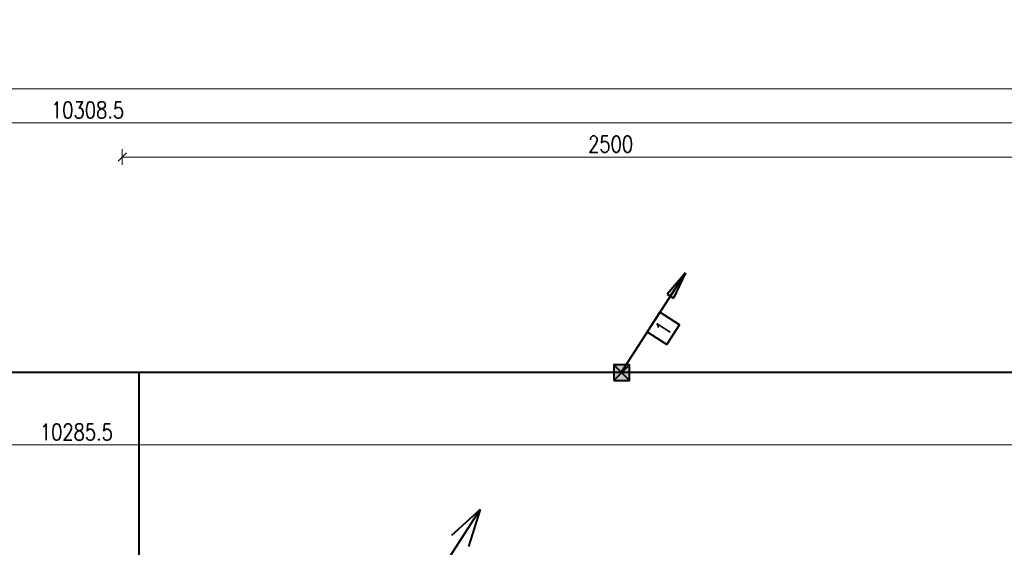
# Model space of a CAD drawing. Header units: millimetres. Extents: x -7955266 to 72030, y -46136 to 9299934.
# Tile 186 of 203: x -5051906 to -5026705, y 6629978 to 6643470. Entities that reach past the tile are written whole.
import ezdxf
from ezdxf.enums import TextEntityAlignment as Align

# ---------------------------------------------------------------- set-up
doc = ezdxf.new("R2010")
doc.units = ezdxf.units.MM
doc.header["$LTSCALE"] = 10
for name, color, linetype, lineweight in [('!XREF', 8, 'Continuous', 5), ('IE_ATRYBUTY_ BLOCK_1', 7, 'Continuous', 25), ('IE_ATRYBUTY_ BLOCK_2', 7, 'Continuous', 18), ('IE_zwody', 140, 'Continuous', 40), ('XREF_E_PRZ24002_rzut dachu$0$0-DACH-ISTN', 8, 'Continuous', 5), ('XREF_E_PRZ24002_rzut dachu$0$DO-HALA-WYMIAR', 8, 'Continuous', 5)]:
    doc.layers.add(name, color=color, linetype=linetype, lineweight=lineweight)
doc.styles.add('ROMANS', font='romans.shx', dxfattribs={"width": 0.8})
doc.styles.add('XREF_E_PRZ24002_rzut dachu$0$CP_ATTR', font='ROMANS.SHX')
doc.styles.add('XREF_E_PRZ24002_rzut dachu$0$ROMANS', font='romans.shx', dxfattribs={"width": 0.8})
doc.dimstyles.new('XREF_E_PRZ24002_rzut dachu$0$STANDARD', dxfattribs={"dimscale": 1.4, "dimtxt": 21, "dimasz": 0.5, "dimexe": 0.2, "dimexo": 0.1, "dimgap": 6, "dimtad": 1, "dimdec": 1, "dimrnd": 0.5, "dimzin": 12, "dimdsep": 46, "dimtxsty": 'XREF_E_PRZ24002_rzut dachu$0$ROMANS', "dimblk1": 'XREF_E_PRZ24002_rzut dachu$0$Q', "dimblk2": 'XREF_E_PRZ24002_rzut dachu$0$Q', "dimsah": 1, "dimcen": 0.5, "dimse1": 1, "dimse2": 1, "dimclrd": 8, "dimclre": 8, "dimclrt": 7, "dimadec": 0, "dimazin": 0, "dimtfac": 1, "dimtdec": 1, "dimtix": 1, "dimtmove": 2, "dimatfit": 3, "dimldrblk": 'XREF_E_PRZ24002_rzut dachu$0$Q', "dimfxl": 1, "dimtolj": 1, "dimtzin": 12, "dimarcsym": 0})

# ---------------------------------------------------------------- blocks, each defined once
blk = doc.blocks.new('XREF_E_PRZ24002_rzut dachu$0$Q')
for p, q in [((10.60660171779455, 10.60660171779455), (-10.60660171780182, -10.60660171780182)), ((0, 19.99999999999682), (0, -20.00000000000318))]:
    blk.add_line(p, q)
blk = doc.blocks.new('*D256')
at = {"layer": 'XREF_E_PRZ24002_rzut dachu$0$DO-HALA-WYMIAR', "color": 8, "lineweight": -2, "transparency": 16777216}
blk.add_line((-268480.6826345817, 269001.4189297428), (-258174.1825840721, 269001.4189297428), dxfattribs=at)
at = {"layer": 'XREF_E_PRZ24002_rzut dachu$0$DO-HALA-WYMIAR', "color": 8, "linetype": 'ByBlock', "lineweight": -2, "transparency": 16777216, "rotation": 180}
blk.add_blockref('XREF_E_PRZ24002_rzut dachu$0$Q', (-268481.6826345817, 269001.4189297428), dxfattribs=at)
at = {"layer": 'XREF_E_PRZ24002_rzut dachu$0$DO-HALA-WYMIAR', "color": 8, "linetype": 'ByBlock', "lineweight": -2, "transparency": 16777216}
blk.add_blockref('XREF_E_PRZ24002_rzut dachu$0$Q', (-258173.1825840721, 269001.4189297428), dxfattribs=at)
at = {"layer": 'XREF_E_PRZ24002_rzut dachu$0$DO-HALA-WYMIAR', "color": 7, "transparency": 16777216, "insert": (-263327.4326093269, 269034.4189297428), "char_height": 42, "attachment_point": 5, "style": 'XREF_E_PRZ24002_rzut dachu$0$ROMANS'}
blk.add_mtext('\\A1;10308.5', dxfattribs=at)
blk = doc.blocks.new('*D257')
at = {"layer": 'XREF_E_PRZ24002_rzut dachu$0$DO-HALA-WYMIAR', "color": 8, "lineweight": -2, "transparency": 16777216}
blk.add_line((-260739.6826345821, 268914.3257543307), (-263237.682634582, 268914.3257543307), dxfattribs=at)
at = {"layer": 'XREF_E_PRZ24002_rzut dachu$0$DO-HALA-WYMIAR', "color": 8, "linetype": 'ByBlock', "lineweight": -2, "transparency": 16777216, "rotation": 180}
blk.add_blockref('XREF_E_PRZ24002_rzut dachu$0$Q', (-263238.682634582, 268914.3257543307), dxfattribs=at)
at = {"layer": 'XREF_E_PRZ24002_rzut dachu$0$DO-HALA-WYMIAR', "color": 8, "linetype": 'ByBlock', "lineweight": -2, "transparency": 16777216}
blk.add_blockref('XREF_E_PRZ24002_rzut dachu$0$Q', (-260738.6826345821, 268914.3257543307), dxfattribs=at)
at = {"layer": 'XREF_E_PRZ24002_rzut dachu$0$DO-HALA-WYMIAR', "color": 7, "transparency": 16777216, "insert": (-261988.682634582, 268947.3257543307), "char_height": 42, "attachment_point": 5, "style": 'XREF_E_PRZ24002_rzut dachu$0$ROMANS'}
blk.add_mtext('\\A1;2500', dxfattribs=at)
blk = doc.blocks.new('*D271')
at = {"layer": 'XREF_E_PRZ24002_rzut dachu$0$DO-HALA-WYMIAR', "color": 8, "lineweight": -2, "transparency": 16777216}
blk.add_line((-268497.6826430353, 268178.0013763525), (-258214.1825840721, 268178.0013763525), dxfattribs=at)
at = {"layer": 'XREF_E_PRZ24002_rzut dachu$0$DO-HALA-WYMIAR', "color": 8, "linetype": 'ByBlock', "lineweight": -2, "transparency": 16777216, "rotation": 180}
blk.add_blockref('XREF_E_PRZ24002_rzut dachu$0$Q', (-268498.6826430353, 268178.0013763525), dxfattribs=at)
at = {"layer": 'XREF_E_PRZ24002_rzut dachu$0$DO-HALA-WYMIAR', "color": 8, "linetype": 'ByBlock', "lineweight": -2, "transparency": 16777216}
blk.add_blockref('XREF_E_PRZ24002_rzut dachu$0$Q', (-258213.1825840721, 268178.0013763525), dxfattribs=at)
at = {"layer": 'XREF_E_PRZ24002_rzut dachu$0$DO-HALA-WYMIAR', "color": 7, "transparency": 16777216, "insert": (-263355.9326135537, 268211.0013763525), "char_height": 42, "attachment_point": 5, "style": 'XREF_E_PRZ24002_rzut dachu$0$ROMANS'}
blk.add_mtext('\\A1;10285.5', dxfattribs=at)
blk = doc.blocks.new('*D277')
at = {"layer": 'XREF_E_PRZ24002_rzut dachu$0$DO-HALA-WYMIAR', "color": 8, "lineweight": -2, "transparency": 16777216}
blk.add_line((-258174.1825840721, 269088.5121051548), (-276865.68235375, 269088.5121051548), dxfattribs=at)
at = {"layer": 'XREF_E_PRZ24002_rzut dachu$0$DO-HALA-WYMIAR', "color": 8, "linetype": 'ByBlock', "lineweight": -2, "transparency": 16777216, "rotation": 180}
blk.add_blockref('XREF_E_PRZ24002_rzut dachu$0$Q', (-276866.68235375, 269088.5121051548), dxfattribs=at)
at = {"layer": 'XREF_E_PRZ24002_rzut dachu$0$DO-HALA-WYMIAR', "color": 8, "linetype": 'ByBlock', "lineweight": -2, "transparency": 16777216}
blk.add_blockref('XREF_E_PRZ24002_rzut dachu$0$Q', (-258173.1825840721, 269088.5121051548), dxfattribs=at)
at = {"layer": 'XREF_E_PRZ24002_rzut dachu$0$DO-HALA-WYMIAR', "color": 7, "transparency": 16777216, "insert": (-267519.9324689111, 269121.5121051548), "char_height": 42, "attachment_point": 5, "style": 'XREF_E_PRZ24002_rzut dachu$0$ROMANS'}
blk.add_mtext('\\A1;18693.5', dxfattribs=at)
blk = doc.blocks.new('przewody_odprowadzajace')
h = blk.add_hatch(color=256)
h.dxf.hatch_style = 1
h.paths.add_polyline_path([(580.7397828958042, 987.3926676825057), (620.7513559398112, 961.5625880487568), (813.5496950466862, 1260.213035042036)])
h.paths.add_polyline_path([(660.7629289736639, 935.7325084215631), (813.5496950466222, 1260.213035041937), (620.7513559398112, 961.5625880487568)])
for p, q in [((0, 0), (813.5496950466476, 1260.213035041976)), ((813.5496950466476, 1260.21303504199), (580.7397828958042, 987.3926676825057)), ((813.5496950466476, 1260.21303504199), (660.7629289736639, 935.7325084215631)), ((580.7397828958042, 987.3926676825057), (660.7629289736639, 935.7325084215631))]:
    blk.add_line(p, q)
blk.add_lwpolyline([(577.4624850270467, 341.3752750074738), (740.1724240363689, 593.4178820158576), (488.1298170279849, 756.1278210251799), (325.4198780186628, 504.0852140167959)], close=True)
at = {"layer": 'IE_ATRYBUTY_ BLOCK_1', "style": 'ROMANS', "width": 0.7, "flags": 8}
blk.add_attdef('TYP', text='', height=200, rotation=57.15511997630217, dxfattribs=at).set_placement((532.7961510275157, 548.7515480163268), align=Align.MIDDLE_CENTER)
at = {"layer": 'IE_ATRYBUTY_ BLOCK_2', "style": 'ROMANS', "width": 0.6, "flags": 8}
for tag, p in [('OPIS1', (931.7333529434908, 919.4383499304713)), ('OPIS2', (931.7333529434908, 719.4383499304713))]:
    blk.add_attdef(tag, text='', height=150, dxfattribs=at).set_placement(p, align=Align.CENTER)
blk = doc.blocks.new('polaczenie_skrecane')
blk.add_hatch(color=256).paths.add_polyline_path([(-100.2917648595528, -100.2917648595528), (99.70823514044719, -100.2917648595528), (99.70823514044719, 99.70823514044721), (-100.2917648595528, 99.70823514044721)])
for p, q in [((99.70823514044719, -100.2917648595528), (-100.2917648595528, 99.70823514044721)), ((99.70823514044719, 99.70823514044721), (-100.2917648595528, -100.2917648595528))]:
    blk.add_line(p, q)
blk.add_lwpolyline([(-100.2917648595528, -100.2917648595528), (99.70823514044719, -100.2917648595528), (99.70823514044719, 99.70823514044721), (-100.2917648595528, 99.70823514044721)], close=True)
at = {"layer": 'IE_ATRYBUTY_ BLOCK_1', "style": 'ROMANS', "width": 0.7, "flags": 8}
blk.add_attdef('TYP', text='', height=200, dxfattribs=at).set_placement((-0.2917648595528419, 119.6167062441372), align=Align.CENTER)
at = {"layer": 'IE_ATRYBUTY_ BLOCK_2', "style": 'ROMANS', "width": 0.6, "flags": 8}
for tag, p in [('OPIS1', (-0.2917648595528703, -273.7423123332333)), ('OPIS2', (-0.2917648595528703, -473.7423123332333))]:
    blk.add_attdef(tag, text='', height=150, dxfattribs=at).set_placement(p, align=Align.CENTER)
blk = doc.blocks.new('*U17')
h = blk.add_hatch(color=256)
edge = h.paths.add_edge_path()
edge.add_arc((2.91038304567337e-11, 2.91038304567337e-11), 60, 0, 360)
for p, q in [((0, 0), (813.5496950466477, 1260.213035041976)), ((813.5496950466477, 1260.21303504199), (442.884429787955, 924.6429810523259)), ((813.5496950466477, 1260.21303504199), (660.3291859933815, 784.2682109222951))]:
    blk.add_line(p, q)
blk.add_lwpolyline([(-265, -265), (265, -265), (265, 265), (-265, 265)], close=True)
blk.add_circle((2.91038304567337e-11, 2.91038304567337e-11), 60)
at = {"layer": 'IE_ATRYBUTY_ BLOCK_1', "style": 'ROMANS', "width": 0.7, "flags": 8}
blk.add_attdef('TYP', text='', height=200, dxfattribs=at).set_placement((836.9958526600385, 383.351971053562), align=Align.CENTER)
at = {"layer": 'IE_ATRYBUTY_ BLOCK_2', "style": 'ROMANS', "width": 0.6, "flags": 8}
for tag, p in [('OPIS1', (836.9958526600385, 165.8208366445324)), ('OPIS2', (836.9958526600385, -34.17916335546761))]:
    blk.add_attdef(tag, text='', height=150, dxfattribs=at).set_placement(p, align=Align.CENTER)
blk = doc.blocks.new('XREF_E_PRZ24002_rzut dachu')
at = {"layer": 'XREF_E_PRZ24002_rzut dachu$0$0-DACH-ISTN', "linetype": 'ByBlock', "style": 'XREF_E_PRZ24002_rzut dachu$0$CP_ATTR', "flags": 9}
for tag, p, height, width in [('ARTICLE', (-279644.0530858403, 267204.1877945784), 0.01000000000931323, 3.078589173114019), ('OTHER', (-279644.0530858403, 267204.1877945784), 0.01000000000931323, 3.078589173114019), ('PRODUCER', (-279644.0530858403, 267204.1877945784), 0.01000000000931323, 3.078589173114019), ('PRODUCT-TYPE', (-279644.0530858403, 267204.1877945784), 0.01000000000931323, 3.078589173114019), ('FLOW', (-279644.0530858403, 267204.1877945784), 0.01000000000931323, 3.078589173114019), ('NAME', (-279644.0530858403, 267204.1877945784), 0.01000000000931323, 3.078589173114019), ('ARTICLE', (-279398.180961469, 267206.1877945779), 0.01000000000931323, 2.430115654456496), ('OTHER', (-279398.180961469, 267206.1877945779), 0.01000000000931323, 2.430115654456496), ('PRODUCER', (-279398.180961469, 267206.1877945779), 0.01000000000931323, 2.430115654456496), ('PRODUCT-TYPE', (-279398.180961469, 267206.1877945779), 0.01000000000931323, 2.430115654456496), ('FLOW', (-279398.180961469, 267206.1877945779), 0.01000000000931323, 2.430115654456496), ('NAME', (-279398.180961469, 267206.1877945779), 0.01000000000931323, 2.430115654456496), ('ARTICLE', (-279880.8174823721, 267079.3296396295), 0.01000000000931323, 0.5206439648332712), ('OTHER', (-279880.8174823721, 267079.3296396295), 0.01000000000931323, 0.5206439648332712), ('PRODUCER', (-279880.8174823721, 267079.3296396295), 0.01000000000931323, 0.5206439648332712), ('PRODUCT-TYPE', (-279880.8174823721, 267079.3296396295), 0.01000000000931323, 0.5206439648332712), ('FLOW', (-279880.8174823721, 267079.3296396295), 0.01000000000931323, 0.5206439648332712), ('NAME', (-279880.8174823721, 267079.3296396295), 0.01000000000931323, 0.5206439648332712), ('ARTICLE', (-279828.7530858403, 267079.3296396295), 0.0001000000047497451, 0.9999999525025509), ('OTHER', (-279828.7530858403, 267079.3296396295), 0.0001000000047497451, 0.9999999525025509), ('NAME', (-279828.7530858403, 267079.3296396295), 0.0001000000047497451, 0.9999999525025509), ('PRODUCER', (-279828.7530858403, 267079.3296396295), 0.0001000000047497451, 0.9999999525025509), ('PRODUCT-TYPE', (-279828.7530858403, 267079.3296396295), 0.0001000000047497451, 0.9999999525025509), ('FLOW', (-279828.7530858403, 267079.3296396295), 0.0001000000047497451, 0.9999999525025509), ('ARTICLE', (-279558.1809614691, 266590.1117869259), 0.0001000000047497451, 0.9999999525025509), ('NAME', (-279558.1809614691, 266590.1117869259), 0.0001000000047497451, 0.9999999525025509), ('PRODUCER', (-279558.1809614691, 266590.1117869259), 0.0001000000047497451, 0.9999999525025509), ('PRODUCT-TYPE', (-279558.1809614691, 266590.1117869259), 0.0001000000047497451, 0.9999999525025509), ('FLOW', (-279558.1809614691, 266590.1117869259), 0.0001000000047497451, 0.9999999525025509), ('OTHER', (-279558.1809614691, 266590.1117869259), 0.0001000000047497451, 0.9999999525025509), ('ARTICLE', (-280739.2665486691, 251288.9125331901), 0.0001000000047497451, 0.9999999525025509), ('OTHER', (-280739.2665486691, 251288.9125331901), 0.0001000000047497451, 0.9999999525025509), ('NAME', (-280739.2665486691, 251288.9125331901), 0.0001000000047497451, 0.9999999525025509), ('PRODUCER', (-280739.2665486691, 251288.9125331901), 0.0001000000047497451, 0.9999999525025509), ('PRODUCT-TYPE', (-280739.2665486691, 251288.9125331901), 0.0001000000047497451, 0.9999999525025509), ('FLOW', (-280739.2665486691, 251288.9125331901), 0.0001000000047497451, 0.9999999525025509), ('ARTICLE', (-280605.6504863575, 251288.9125333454), 0.0001000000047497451, 0.9999999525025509), ('OTHER', (-280605.6504863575, 251288.9125333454), 0.0001000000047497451, 0.9999999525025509), ('PRODUCER', (-280605.6504863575, 251288.9125333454), 0.0001000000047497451, 0.9999999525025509), ('PRODUCT-TYPE', (-280605.6504863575, 251288.9125333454), 0.0001000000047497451, 0.9999999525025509), ('FLOW', (-280605.6504863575, 251288.9125333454), 0.0001000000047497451, 0.9999999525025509), ('NAME', (-280605.6504863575, 251288.9125333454), 0.0001000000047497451, 0.9999999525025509), ('ARTICLE', (-279957.3813551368, 251288.9125333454), 0.0001000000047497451, 0.9999999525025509), ('OTHER', (-279957.3813551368, 251288.9125333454), 0.0001000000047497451, 0.9999999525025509), ('PRODUCER', (-279957.3813551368, 251288.9125333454), 0.0001000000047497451, 0.9999999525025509), ('PRODUCT-TYPE', (-279957.3813551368, 251288.9125333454), 0.0001000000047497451, 0.9999999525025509), ('FLOW', (-279957.3813551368, 251288.9125333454), 0.0001000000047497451, 0.9999999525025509), ('NAME', (-279957.3813551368, 251288.9125333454), 0.0001000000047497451, 0.9999999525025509)]:
    blk.add_attdef(tag, p, '', height=height, dxfattribs=dict(at, width=width))
for tag, p, height, rotation, width in [('PRODUCT-TYPE', (-279196.1941682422, 267204.1877945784), 0.0001000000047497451, 180, 0.9999999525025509), ('PRODUCER', (-279196.1941682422, 267204.1877945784), 0.0001000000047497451, 180, 0.9999999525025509), ('ARTICLE', (-279196.1941682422, 267204.1877945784), 0.0001000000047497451, 180, 0.9999999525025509), ('OTHER', (-279196.1941682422, 267204.1877945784), 0.0001000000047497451, 180, 0.9999999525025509), ('FLOW', (-279196.1941682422, 267204.1877945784), 0.0001000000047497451, 180, 0.9999999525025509), ('NAME', (-279196.1941682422, 267204.1877945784), 0.0001000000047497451, 180, 0.9999999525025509), ('PRODUCT-TYPE', (-279109.0746550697, 267204.1877945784), 0.01500000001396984, 180, 0.580796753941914), ('PRODUCER', (-279109.0746550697, 267204.1877945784), 0.01500000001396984, 180, 0.580796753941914), ('ARTICLE', (-279109.0746550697, 267204.1877945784), 0.01500000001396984, 180, 0.580796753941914), ('OTHER', (-279109.0746550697, 267204.1877945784), 0.01500000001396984, 180, 0.580796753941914), ('FLOW', (-279109.0746550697, 267204.1877945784), 0.01500000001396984, 180, 0.580796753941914), ('NAME', (-279109.0746550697, 267204.1877945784), 0.01500000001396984, 180, 0.580796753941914), ('PRODUCT-TYPE', (-279015.1693957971, 267206.1877945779), 0.0001000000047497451, 180, 0.9999999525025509), ('PRODUCER', (-279015.1693957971, 267206.1877945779), 0.0001000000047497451, 180, 0.9999999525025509), ('ARTICLE', (-279015.1693957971, 267206.1877945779), 0.0001000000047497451, 180, 0.9999999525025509), ('OTHER', (-279015.1693957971, 267206.1877945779), 0.0001000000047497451, 180, 0.9999999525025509), ('FLOW', (-279015.1693957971, 267206.1877945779), 0.0001000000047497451, 180, 0.9999999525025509), ('NAME', (-279015.1693957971, 267206.1877945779), 0.0001000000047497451, 180, 0.9999999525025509), ('PRODUCT-TYPE', (-278926.2246551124, 267206.1877945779), 0.01500000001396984, 180, 0.5929649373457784), ('PRODUCER', (-278926.2246551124, 267206.1877945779), 0.01500000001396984, 180, 0.5929649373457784), ('ARTICLE', (-278926.2246551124, 267206.1877945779), 0.01500000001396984, 180, 0.5929649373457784), ('OTHER', (-278926.2246551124, 267206.1877945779), 0.01500000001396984, 180, 0.5929649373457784), ('FLOW', (-278926.2246551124, 267206.1877945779), 0.01500000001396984, 180, 0.5929649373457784), ('NAME', (-278926.2246551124, 267206.1877945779), 0.01500000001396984, 180, 0.5929649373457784), ('PRODUCT-TYPE', (-281343.2630320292, 251313.1625331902), 0.0001000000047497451, 180, 0.9999999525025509), ('PRODUCER', (-281343.2630320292, 251313.1625331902), 0.0001000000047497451, 180, 0.9999999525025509), ('ARTICLE', (-281343.2630320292, 251313.1625331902), 0.0001000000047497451, 180, 0.9999999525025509), ('OTHER', (-281343.2630320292, 251313.1625331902), 0.0001000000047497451, 180, 0.9999999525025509), ('NAME', (-281343.2630320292, 251313.1625331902), 0.0001000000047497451, 180, 0.9999999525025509), ('FLOW', (-281343.2630320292, 251313.1625331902), 0.0001000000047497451, 180, 0.9999999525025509), ('PRODUCT-TYPE', (-281440.062336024, 251297.5069951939), 9.999998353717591e-05, 135, 1.000000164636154), ('PRODUCER', (-281440.062336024, 251297.5069951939), 9.999998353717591e-05, 135, 1.000000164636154), ('ARTICLE', (-281440.062336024, 251297.5069951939), 9.999998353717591e-05, 135, 1.000000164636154), ('OTHER', (-281440.062336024, 251297.5069951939), 9.999998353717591e-05, 135, 1.000000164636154), ('FLOW', (-281440.062336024, 251297.5069951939), 9.999998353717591e-05, 135, 1.000000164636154), ('NAME', (-281440.062336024, 251297.5069951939), 9.999998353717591e-05, 135, 1.000000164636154), ('PRODUCT-TYPE', (-281127.8785464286, 251288.9125331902), 0.0001000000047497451, 180, 0.9999999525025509), ('PRODUCER', (-281127.8785464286, 251288.9125331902), 0.0001000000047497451, 180, 0.9999999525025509), ('ARTICLE', (-281127.8785464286, 251288.9125331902), 0.0001000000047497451, 180, 0.9999999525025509), ('OTHER', (-281127.8785464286, 251288.9125331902), 0.0001000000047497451, 180, 0.9999999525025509), ('NAME', (-281127.8785464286, 251288.9125331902), 0.0001000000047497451, 180, 0.9999999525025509), ('FLOW', (-281127.8785464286, 251288.9125331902), 0.0001000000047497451, 180, 0.9999999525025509), ('ARTICLE', (-281411.2902044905, 251268.7348636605), 9.999998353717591e-05, 315, 1.000000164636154), ('NAME', (-281411.2902044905, 251268.7348636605), 9.999998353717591e-05, 315, 1.000000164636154), ('PRODUCER', (-281411.2902044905, 251268.7348636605), 9.999998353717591e-05, 315, 1.000000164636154), ('PRODUCT-TYPE', (-281411.2902044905, 251268.7348636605), 9.999998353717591e-05, 315, 1.000000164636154), ('FLOW', (-281411.2902044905, 251268.7348636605), 9.999998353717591e-05, 315, 1.000000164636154), ('OTHER', (-281411.2902044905, 251268.7348636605), 9.999998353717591e-05, 315, 1.000000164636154)]:
    blk.add_attdef(tag, p, '', height=height, rotation=rotation, dxfattribs=dict(at, width=width))
at = {"layer": 'XREF_E_PRZ24002_rzut dachu$0$0-DACH-ISTN', "linetype": 'ByBlock', "style": 'XREF_E_PRZ24002_rzut dachu$0$CP_ATTR', "text_generation_flag": 4, "width": 0.9999999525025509, "flags": 9}
for tag, p, rotation in [('PRODUCT-TYPE', (-279463.180961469, 267141.1877945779), 90), ('PRODUCER', (-279463.180961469, 267141.1877945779), 90), ('ARTICLE', (-279463.180961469, 267141.1877945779), 90), ('OTHER', (-279463.180961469, 267141.1877945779), 90), ('NAME', (-279463.180961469, 267141.1877945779), 90), ('FLOW', (-279463.180961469, 267141.1877945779), 90), ('PRODUCT-TYPE', (-281127.8785464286, 251288.9125331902), 180), ('PRODUCER', (-281127.8785464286, 251288.9125331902), 180), ('ARTICLE', (-281127.8785464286, 251288.9125331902), 180), ('OTHER', (-281127.8785464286, 251288.9125331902), 180), ('NAME', (-281127.8785464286, 251288.9125331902), 180), ('FLOW', (-281127.8785464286, 251288.9125331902), 180)]:
    blk.add_attdef(tag, p, '', height=0.0001000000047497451, rotation=rotation, dxfattribs=at)
at = {"layer": 'XREF_E_PRZ24002_rzut dachu$0$0-DACH-ISTN', "linetype": 'ByBlock', "style": 'XREF_E_PRZ24002_rzut dachu$0$CP_ATTR', "flags": 9}
for tag, p, height, rotation in [('PRODUCT-TYPE', (-279586.6821856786, 266526.1853309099), 0.002500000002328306, 180), ('PRODUCER', (-279586.6821856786, 266526.1853309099), 0.002500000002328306, 180), ('ARTICLE', (-279586.6821856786, 266526.1853309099), 0.002500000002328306, 180), ('OTHER', (-279586.6821856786, 266526.1853309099), 0.002500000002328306, 180), ('FLOW', (-279586.6821856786, 266526.1853309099), 0.002500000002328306, 180), ('NAME', (-279586.6821856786, 266526.1853309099), 0.002500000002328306, 180), ('ARTICLE', (-281440.062336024, 251297.5069951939), 0.0001, 315), ('NAME', (-281440.062336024, 251297.5069951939), 0.0001, 315), ('PRODUCER', (-281440.062336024, 251297.5069951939), 0.0001, 315), ('PRODUCT-TYPE', (-281440.062336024, 251297.5069951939), 0.0001, 315), ('FLOW', (-281440.062336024, 251297.5069951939), 0.0001, 315), ('OTHER', (-281440.062336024, 251297.5069951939), 0.0001, 315), ('PRODUCT-TYPE', (-281117.0976194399, 251288.9125331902), 0.0001, 180), ('PRODUCER', (-281117.0976194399, 251288.9125331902), 0.0001, 180), ('ARTICLE', (-281117.0976194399, 251288.9125331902), 0.0001, 180), ('OTHER', (-281117.0976194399, 251288.9125331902), 0.0001, 180), ('FLOW', (-281117.0976194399, 251288.9125331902), 0.0001, 180), ('NAME', (-281117.0976194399, 251288.9125331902), 0.0001, 180), ('PRODUCT-TYPE', (-280739.2665486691, 251288.9125331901), 0.0001, 180), ('PRODUCER', (-280739.2665486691, 251288.9125331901), 0.0001, 180), ('ARTICLE', (-280739.2665486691, 251288.9125331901), 0.0001, 180), ('OTHER', (-280739.2665486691, 251288.9125331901), 0.0001, 180), ('FLOW', (-280739.2665486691, 251288.9125331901), 0.0001, 180), ('NAME', (-280739.2665486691, 251288.9125331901), 0.0001, 180), ('PRODUCT-TYPE', (-279957.3813551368, 251288.9125333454), 0.0001, 180), ('PRODUCER', (-279957.3813551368, 251288.9125333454), 0.0001, 180), ('ARTICLE', (-279957.3813551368, 251288.9125333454), 0.0001, 180), ('OTHER', (-279957.3813551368, 251288.9125333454), 0.0001, 180), ('FLOW', (-279957.3813551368, 251288.9125333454), 0.0001, 180), ('NAME', (-279957.3813551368, 251288.9125333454), 0.0001, 180)]:
    blk.add_attdef(tag, p, '', height=height, rotation=rotation, dxfattribs=at)
at = {"layer": 'XREF_E_PRZ24002_rzut dachu$0$0-DACH-ISTN', "linetype": 'ByBlock', "style": 'XREF_E_PRZ24002_rzut dachu$0$CP_ATTR'}
for tag, p, height, flags in [('VAL', (-281520.0315226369, 251451.2538443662), 5e-05, 1), ('NAME', (-281520.0315226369, 251451.2537995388), 5e-05, 1), ('FLOW', (-281520.031525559, 251451.2537610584), 5e-05, 1), ('CHARACTER', (-281520.031525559, 251451.2537214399), 5e-05, 1), ('TEMPERATURE', (-281520.031525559, 251451.253674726), 5e-05, 1), ('NUMBER', (-281520.031525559, 251451.2536351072), 5e-05, 1), ('PRODUCT-TYPE', (-281520.031525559, 251451.2535913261), 5e-05, 1), ('ORDER-NO', (-281520.031525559, 251451.2535455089), 5e-05, 1), ('H', (-281520.0313761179, 251451.2537995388), 5e-05, 1), ('PN', (-281520.0313331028, 251451.2537995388), 5e-05, 1), ('PRODUCER', (-281520.0313379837, 251451.2537610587), 5e-05, 1), ('VOLTAGE', (-281520.0312765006, 251451.253632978), 5e-05, 1), ('ARTICLE', (-281520.0312587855, 251451.2538079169), 5e-05, 1), ('WEIGHT', (-281520.0312379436, 251451.2537194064), 5e-05, 1), ('GROUP', (-281520.0312306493, 251451.2536756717), 5e-05, 1), ('POWER', (-281520.0312296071, 251451.2535403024), 5e-05, 1), ('DN', (-281520.0311316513, 251451.2535850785), 5e-05, 1), ('ARTICLE', (-281343.2630320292, 251313.1625331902), 0.0001, 9), ('NAME', (-281343.2630320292, 251313.1625331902), 0.0001, 9), ('PRODUCER', (-281343.2630320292, 251313.1625331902), 0.0001, 9), ('PRODUCT-TYPE', (-281343.2630320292, 251313.1625331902), 0.0001, 9), ('FLOW', (-281343.2630320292, 251313.1625331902), 0.0001, 9), ('OTHER', (-281343.2630320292, 251313.1625331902), 0.0001, 9), ('ARTICLE', (-281127.8785464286, 251288.9125331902), 0.0001, 9), ('OTHER', (-281127.8785464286, 251288.9125331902), 0.0001, 9), ('NAME', (-281127.8785464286, 251288.9125331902), 0.0001, 9), ('PRODUCER', (-281127.8785464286, 251288.9125331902), 0.0001, 9), ('PRODUCT-TYPE', (-281127.8785464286, 251288.9125331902), 0.0001, 9), ('FLOW', (-281127.8785464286, 251288.9125331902), 0.0001, 9), ('ARTICLE', (-280750.0474756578, 251288.9125331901), 0.0001, 9), ('OTHER', (-280750.0474756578, 251288.9125331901), 0.0001, 9), ('NAME', (-280750.0474756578, 251288.9125331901), 0.0001, 9), ('PRODUCER', (-280750.0474756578, 251288.9125331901), 0.0001, 9), ('PRODUCT-TYPE', (-280750.0474756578, 251288.9125331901), 0.0001, 9), ('FLOW', (-280750.0474756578, 251288.9125331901), 0.0001, 9), ('ARTICLE', (-280647.2665486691, 251288.9125333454), 0.0001, 9), ('OTHER', (-280647.2665486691, 251288.9125333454), 0.0001, 9), ('PRODUCER', (-280647.2665486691, 251288.9125333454), 0.0001, 9), ('PRODUCT-TYPE', (-280647.2665486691, 251288.9125333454), 0.0001, 9), ('FLOW', (-280647.2665486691, 251288.9125333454), 0.0001, 9), ('NAME', (-280647.2665486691, 251288.9125333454), 0.0001, 9), ('ARTICLE', (-281393.6125349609, 251261.4125331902), 0.0001, 9), ('OTHER', (-281393.6125349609, 251261.4125331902), 0.0001, 9), ('NAME', (-281393.6125349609, 251261.4125331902), 0.0001, 9), ('PRODUCER', (-281393.6125349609, 251261.4125331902), 0.0001, 9), ('PRODUCT-TYPE', (-281393.6125349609, 251261.4125331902), 0.0001, 9), ('FLOW', (-281393.6125349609, 251261.4125331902), 0.0001, 9), ('VAL', (-281345.5026802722, 250753.9798198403), 5e-05, 1), ('FLOW', (-281345.5026831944, 250753.9797365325), 5e-05, 1), ('CHARACTER', (-281345.5026831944, 250753.979696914), 5e-05, 1), ('TEMPERATURE', (-281345.5026831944, 250753.9796502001), 5e-05, 1), ('NUMBER', (-281345.5026831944, 250753.9796105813), 5e-05, 1), ('PRODUCT-TYPE', (-281345.5026831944, 250753.9795668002), 5e-05, 1), ('ORDER-NO', (-281345.5026831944, 250753.979520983), 5e-05, 1), ('NAME', (-281345.5026802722, 250753.9797750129), 5e-05, 1), ('H', (-281345.5025337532, 250753.9797750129), 5e-05, 1), ('PRODUCER', (-281345.5024956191, 250753.9797365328), 5e-05, 1), ('PN', (-281345.5024907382, 250753.9797750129), 5e-05, 1), ('VOLTAGE', (-281345.5024341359, 250753.9796084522), 5e-05, 1), ('ARTICLE', (-281345.5024164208, 250753.979783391), 5e-05, 1), ('WEIGHT', (-281345.502395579, 250753.9796948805), 5e-05, 1), ('GROUP', (-281345.5023882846, 250753.9796511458), 5e-05, 1), ('POWER', (-281345.5023872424, 250753.9795157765), 5e-05, 1), ('DN', (-281345.5022892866, 250753.9795605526), 5e-05, 1)]:
    blk.add_attdef(tag, p, '', height=height, dxfattribs=dict(at, flags=flags))
at = {"layer": 'XREF_E_PRZ24002_rzut dachu$0$0-DACH-ISTN', "linetype": 'ByBlock', "style": 'XREF_E_PRZ24002_rzut dachu$0$CP_ATTR', "text_generation_flag": 4, "width": 0.9999999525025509, "flags": 9}
for tag in ['ARTICLE', 'OTHER', 'NAME', 'PRODUCER', 'PRODUCT-TYPE', 'FLOW']:
    blk.add_attdef(tag, (-280739.2665486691, 251288.9125331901), '', height=0.0001000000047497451, dxfattribs=at)
at = {"layer": 'XREF_E_PRZ24002_rzut dachu$0$0-DACH-ISTN', "linetype": 'ByBlock', "style": 'XREF_E_PRZ24002_rzut dachu$0$CP_ATTR', "flags": 9}
for tag, p in [('ORDER-NO', (-280584.3265687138, 251288.164607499)), ('PRODUCER', (-280584.3261833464, 251288.1600992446)), ('GROUP', (-280584.325503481, 251288.175978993)), ('PRODUCT-TYPE', (-280584.3255588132, 251288.1688363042)), ('ARTICLE', (-280584.3252772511, 251288.172336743)), ('NUMBER', (-280584.3250538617, 251288.1795038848)), ('NAME', (-280584.3246751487, 251288.1836389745)), ('TEMPERATURE', (-280584.3145761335, 251288.183491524)), ('FLOW', (-280584.3121592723, 251288.1757186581)), ('CHARACTER', (-280584.3112939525, 251288.172636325)), ('VOLTAGE', (-280584.3065077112, 251288.1607085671)), ('POWER', (-280584.3058639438, 251288.164694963)), ('OTHER', (-280584.3046278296, 251288.179787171)), ('DN', (-280584.2994389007, 251288.1689706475)), ('PN', (-280584.2991510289, 251288.1761193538))]:
    blk.add_attdef(tag, text='', height=0.002, dxfattribs=at).set_placement(p, align=Align.MIDDLE_LEFT)
for tag, height, width, p in [('ORDER-NO', 0.001574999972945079, 1.000000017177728, (-279928.7762760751, 251288.3235417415)), ('PRODUCER', 0.00157500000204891, 0.999999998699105, (-279928.775972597, 251288.3199914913)), ('GROUP', 0.00157500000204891, 0.999999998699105, (-279928.775437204, 251288.332496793)), ('PRODUCT-TYPE', 0.00157500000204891, 0.999999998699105, (-279928.7754807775, 251288.3268719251)), ('ARTICLE', 0.00157500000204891, 0.999999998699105, (-279928.7752590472, 251288.3296285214)), ('NUMBER', 0.00157500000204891, 0.999999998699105, (-279928.7750831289, 251288.3352726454)), ('NAME', 0.00157500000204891, 0.999999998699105, (-279928.7747848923, 251288.3385290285)), ('TEMPERATURE', 0.00157500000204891, 0.999999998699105, (-279928.7668319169, 251288.338412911)), ('FLOW', 0.00157500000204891, 0.999999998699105, (-279928.7649286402, 251288.3322917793)), ('CHARACTER', 0.00157500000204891, 0.999999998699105, (-279928.7642472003, 251288.3298644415)), ('VOLTAGE', 0.00157500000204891, 0.999999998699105, (-279928.7604780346, 251288.3204713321)), ('POWER', 0.00157500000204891, 0.999999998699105, (-279928.759971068, 251288.3236106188)), ('OTHER', 0.00157500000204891, 0.999999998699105, (-279928.7589976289, 251288.335495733)), ('DN', 0.00157500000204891, 0.999999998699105, (-279928.7549113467, 251288.3269777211)), ('PN', 0.00157500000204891, 0.999999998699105, (-279928.7546846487, 251288.3326073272))]:
    blk.add_attdef(tag, text='', height=height, dxfattribs=dict(at, width=width)).set_placement(p, align=Align.MIDDLE_LEFT)
at = {"layer": 'XREF_E_PRZ24002_rzut dachu$0$DO-HALA-WYMIAR'}
for base, p1, p2, picture, middle in [((-276866.68235375, 269088.5121051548), (-258173.1825840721, 268549.644602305, -5.044031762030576e-06), (-276866.68235375, 267647.2529676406, -5.044031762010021e-06), '*D277', (-267519.9324689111, 269121.5121051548)), ((-258173.1825840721, 269001.4189297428, 1.101591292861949e-05), (-268481.6826345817, 268736.7024147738, -5.044031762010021e-06), (-258173.1825840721, 268549.644602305, -5.044031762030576e-06), '*D256', (-263327.4326093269, 269034.4189297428, 1.101591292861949e-05)), ((-263238.682634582, 268914.3257543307, 1.101591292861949e-05), (-260738.6826345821, 268634.0581682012, -5.044031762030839e-06), (-263238.682634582, 268600.808168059, -5.044031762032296e-06), '*D257', (-261988.682634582, 268947.3257543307, 1.101591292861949e-05)), ((-258213.1825840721, 268178.0013763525), (-268498.6826430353, 268363.3302934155, -5.246803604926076e-06), (-258213.1825840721, 268178.6973743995, -5.044031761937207e-06), '*D271', (-263355.9326135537, 268211.0013763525))]:
    dim = blk.add_linear_dim(base=base, p1=p1, p2=p2, dimstyle='XREF_E_PRZ24002_rzut dachu$0$STANDARD', override={"dimscale": 2}, dxfattribs=at)
    dim.commit()
    dim.dimension.update_dxf_attribs({"geometry": picture, "text_midpoint": middle})

msp = doc.modelspace()

# ---------------------------------------------------------------- linework, layer by layer
at = {"layer": 'IE_zwody'}
for p, q in [((-4999020.732677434, 6634447.620839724), (-5101420.863607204, 6634447.620839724, -3.21183282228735e-08)), ((-5048858.09893494, 6634448.945781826, 4.872312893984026e-05), (-5048858.09893494, 6455618.704113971, 4.863689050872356e-05))]:
    msp.add_line(p, q, dxfattribs=at)

# ---------------------------------------------------------------- block references
at = {"layer": '!XREF', "xscale": 10, "yscale": 10, "zscale": 10}
msp.add_blockref('XREF_E_PRZ24002_rzut dachu', (-2416894.037204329, 3950814.317905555, 5.044031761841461e-05), dxfattribs=at)
at = {"layer": 'IE_zwody'}
ref = msp.add_blockref('przewody_odprowadzajace', (-5036495.905263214, 6634477.40642526), dxfattribs=dict(at, xscale=2, yscale=2))
ref.add_attrib('TYP', '1', dxfattribs={"layer": 'IE_ATRYBUTY_ BLOCK_1', "height": 400.0000000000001, "rotation": 57.1551199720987, "style": 'ROMANS', "width": 0.7000000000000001}).set_placement((-5035430.312961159, 6635574.909521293), align=Align.MIDDLE_CENTER)
at = {"layer": 'IE_zwody', "linetype": 'Continuous', "ltscale": 20, "xscale": 2, "yscale": 2, "zscale": 2}
msp.add_blockref('polaczenie_skrecane', (-5036496.19294245, 6634447.406565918), dxfattribs=at)
at = {"layer": 'IE_zwody'}
ref = msp.add_blockref('*U17', (-5041743.105973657, 6628427.055334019, -4.344152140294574e-05), dxfattribs=dict(at, xscale=2, yscale=2, zscale=2))
ref.add_attrib('TYP', 'H=4m', dxfattribs={"layer": 'IE_ATRYBUTY_ BLOCK_1', "height": 400, "style": 'ROMANS', "width": 0.7}).set_placement((-5040069.114268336, 6629193.759276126, -4.344152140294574e-05), align=Align.CENTER)

doc.saveas('drawing.dxf')
